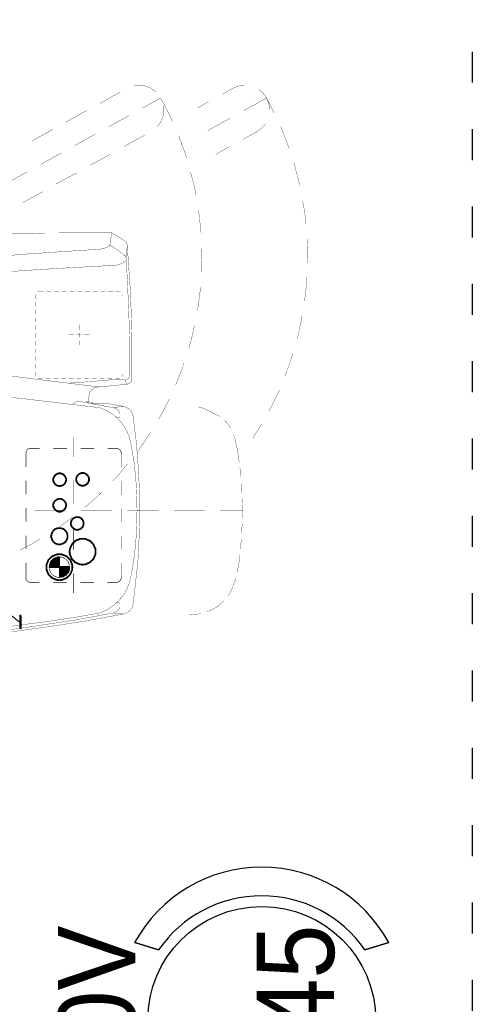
# Model space of a CAD drawing. Header units: centimetres. Extents: x 690840 to 714026, y 27673 to 40762.
# Tile 19 of 162: x 694385 to 694472, y 38283 to 38474. Entities that reach past the tile are written whole.
import ezdxf

# ---------------------------------------------------------------- set-up
doc = ezdxf.new("R2010")
doc.units = ezdxf.units.CM
doc.linetypes.add('ACAD_ISO03W100', pattern=[30, 12, -18])
doc.layers.get('0').update_dxf_attribs({"lineweight": 9})
doc.layers.add('H', color=7, linetype='Continuous')
for name, color, linetype, lineweight in [('Przekrojowa', 253, 'Continuous', 25), ('S3_meble ruchome', 253, 'Continuous', 25), ('S3_rozdzielnice', 1, 'Continuous', 5)]:
    doc.layers.add(name, color=color, linetype=linetype, lineweight=lineweight)
doc.styles.add('ARIELCE', font='arial.ttf', dxfattribs={"width": 0.9})

# ---------------------------------------------------------------- blocks, each defined once
blk = doc.blocks.new('zw$EDF5')
at = {"layer": 'H', "linetype": 'Continuous', "lineweight": 0}
for points in [[(-9.33, 87.46), (-9.69, 87.41), (-12, 87.41), (-11.93, 87.63), (-9.33, 87.63)], [(0, 81.9), (0, 81.97), (0.36, 81.9)], [(0, 81.85), (0, 81.9), (0.36, 81.9), (0.7, 81.85)], [(0, 81.69), (0, 81.85), (0.7, 81.85), (0.99, 81.69)], [(0, 81.52), (0, 81.69), (0.99, 81.69), (1.28, 81.52)], [(0, 81.28), (0, 81.52), (1.28, 81.52), (1.52, 81.28)], [(0, 80.99), (0, 81.28), (1.52, 81.28), (1.76, 80.99)], [(0, 80.65), (0, 80.99), (1.76, 80.99), (1.85, 80.65)], [(0, 80.29), (0, 80.65), (1.85, 80.65), (1.97, 80.29)], [(0, 79.95), (0, 80.29), (1.97, 80.29), (1.97, 79.95)], [(-1.95, 79.59), (-2.02, 79.95), (0, 79.95), (0, 79.59)], [(-1.9, 79.26), (-1.95, 79.59), (0, 79.59), (0, 79.26)], [(-1.71, 78.97), (-1.9, 79.26), (0, 79.26), (0, 78.97)], [(-1.54, 78.68), (-1.71, 78.97), (0, 78.97), (0, 78.68)], [(-1.25, 78.46), (-1.54, 78.68), (0, 78.68), (0, 78.46)], [(-1.03, 78.22), (-1.25, 78.46), (0, 78.46), (0, 78.22)], [(-0.67, 78.1), (-1.03, 78.22), (0, 78.22), (0, 78.1)], [(-0.34, 77.98), (-0.67, 78.1), (0, 77.98)], [(0, 77.98), (-0.67, 78.1), (0, 78.1)]]:
    blk.add_hatch(color=8, dxfattribs=at).paths.add_polyline_path(points)
at = {"color": 8, "linetype": 'ACAD_ISO03W100', "lineweight": -3, "ltscale": 0.5}
blk.add_line((129.94, 0), (-109.97, 0), dxfattribs=at)
at = {"layer": 'H', "color": 8, "lineweight": 0}
blk.add_line((58.47, 176.48), (-10.8, 87.53), dxfattribs=at)
for points, const_width in [([(-14.14, 105.64), (-13.52, 98.02), (-12.7, 90.35), (-11.67, 82.72), (-10.51, 75.17), (-9.12, 67.61)], 0.0573), ([(32.62, 86.71), (34.18, 101.31)], 0.0573), ([(58.43, 70.84), (58.02, 78.39), (57.56, 85.89), (57.03, 93.47), (56.33, 100.98)], 0.0573), ([(61.65, 72.11), (60.73, 85.97), (59.63, 99.82)], 0.0573), ([(-8.9, 69.51), (-10.22, 76.56), (-11.59, 85.56), (-12.24, 90.06), (-12.82, 94.55)], 0.0573), ([(37.64, 95.25), (36.83, 87.63)], 0.0573), ([(-10.51, 81.97), (-11.83, 91.91)], 0.0573), ([(64.66, 90.59), (64.66, 89.6), (64.7, 87.46), (64.7, 85.15), (64.78, 82.84), (64.78, 80.48), (64.82, 78.17), (64.82, 76.03), (64.82, 75.05)], 0.0573), ([(74.47, 90.13), (75.58, 88.16), (76.66, 86.18)], 0.0573), ([(-3.01, 83.88), (-3.01, 85.61), (-2.93, 85.8), (-2.93, 85.89)], 0.116), ([(-2.93, 85.89), (-2.89, 86.02)], 0.116), ([(-2.89, 86.02), (-2.77, 86.18)], 0.116), ([(-2.77, 86.18), (-2.65, 86.26), (-2.55, 86.38), (-2.43, 86.43)], 0.116), ([(-2.43, 86.43), (-2.26, 86.43), (-2.14, 86.43), (-1.97, 86.43)], 0.116), ([(-1.97, 86.43), (0.87, 86.43)], 0.116), ([(3.3, 87.63), (4.33, 85.61), (5.44, 83.71)], 0.0573), ([(3.51, 86.43), (6.11, 86.43)], 0.116), ([(8.78, 86.43), (11.43, 86.43)], 0.116), ([(14.1, 86.43), (16.74, 86.43)], 0.116), ([(19.39, 86.43), (22.23, 86.43)], 0.116), ([(22.23, 86.43), (22.35, 86.38)], 0.116), ([(22.35, 86.38), (22.51, 86.38)], 0.116), ([(22.51, 86.38), (22.63, 86.3), (22.76, 86.18), (22.85, 86.14)], 0.116), ([(22.85, 86.14), (22.92, 85.97)], 0.116), ([(22.92, 85.97), (22.97, 85.85), (23.04, 85.73)], 0.116), ([(30.89, 72.11), (32.62, 86.71)], 0.0573), ([(36.83, 87.63), (34.93, 72.4)], 0.0573), ([(72.21, 84.28), (70.67, 87.12)], 0.0573), ([(11.02, 84.81), (11.02, 78.8)], 0.0573), ([(11.02, 84.81), (11.02, 78.8)], 0.0573), ([(11.02, 84.81), (11.02, 78.8)], 0.0573), ([(23.04, 85.73), (23.04, 85.56), (23.04, 85.44), (23.04, 83.83)], 0.116), ([(36.61, 84.12), (36.54, 83.95), (36.49, 83.78), (36.49, 83.66), (36.49, 83.54), (36.49, 83.3), (36.49, 83.2)], 0.0573), ([(37.57, 84.69), (37.11, 84.57), (36.99, 84.52)], 0.0573), ([(37.86, 84.69), (37.69, 84.69), (37.57, 84.69)], 0.0573), ([(39.38, 84.69), (39.21, 84.69), (38.68, 84.69), (38.51, 84.69)], 0.0573), ([(40.87, 84.69), (40, 84.69)], 0.0573), ([(42.38, 84.69), (41.52, 84.69)], 0.0573), ([(43.87, 84.69), (43.01, 84.69)], 0.0573), ([(45.37, 84.69), (44.5, 84.69)], 0.0573), ([(46.88, 84.69), (46.01, 84.69)], 0.0573), ([(48.37, 84.69), (47.51, 84.69)], 0.0573), ([(49.89, 84.69), (49.02, 84.69)], 0.0573), ([(51.38, 84.69), (51.04, 84.69), (50.51, 84.69)], 0.0573), ([(52.53, 84.69), (52.36, 84.69), (52.2, 84.69), (52, 84.69)], 0.0573), ([(52.87, 84.57), (52.77, 84.64), (52.53, 84.69)], 0.0573), ([(53.52, 83.66), (53.4, 84.12), (53.35, 84.24)], 0.0573), ([(72.79, 83.2), (72.21, 84.28)], 0.0573), ([(82.67, 85.22), (83.83, 83.13), (84.86, 81.28)], 0.0573), ([(2.48, 79.98), (2.45, 80.51), (2.07, 81.4), (1.4, 82.1), (0.48, 82.46), (-0.02, 82.5), (-0.53, 82.46), (-1.44, 82.1), (-2.12, 81.4), (-2.5, 80.51), (-2.55, 79.98), (-2.5, 79.47), (-2.12, 78.58), (-1.44, 77.89), (-0.53, 77.5), (-0.02, 77.48), (0.48, 77.5), (1.4, 77.89), (2.07, 78.58), (2.45, 79.47), (2.48, 79.98)], 0.346), ([(0, 81.97), (0, 78.01)], 0.346), ([(0, 81.97), (0, 78.01)], 0.346), ([(36.49, 82.62), (36.49, 82.1), (36.49, 81.69)], 0.0573), ([(53.52, 83.08), (53.52, 83.2), (53.52, 83.49), (53.52, 83.59)], 0.0573), ([(53.52, 81.56), (53.52, 81.93), (53.52, 82.43)], 0.0573), ([(78.1, 83.54), (78.46, 82.96), (79.83, 80.41), (80.29, 79.62)], 0.0573), ([(-9.77, 77.02), (-10.51, 81.97)], 0.0573), ([(-3.01, 78.58), (-3.01, 81.23)], 0.116), ([(-2, 80.39), (-2.02, 79.98), (-2, 79.59)], 0.116), ([(-0.43, 81.95), (-1.15, 81.64), (-1.68, 81.11), (-2, 80.39)], 0.116), ([(0.38, 81.95), (-0.02, 81.97), (-0.43, 81.95)], 0.116), ([(0, 81.97), (0, 78.01)], 0.116), ([(1.92, 80.39), (1.64, 81.11), (1.08, 81.64), (0.38, 81.95)], 0.116), ([(1.97, 79.98), (1.92, 80.39)], 0.116), ([(4.4, 80.31), (4.38, 79.98), (4.4, 79.67)], 0.346), ([(4.64, 80.89), (4.4, 80.31)], 0.346), ([(5.08, 81.3), (4.64, 80.89)], 0.346), ([(5.65, 81.54), (5.08, 81.3)], 0.346), ([(6.3, 81.54), (5.97, 81.56), (5.65, 81.54)], 0.346), ([(6.88, 81.3), (6.3, 81.54)], 0.346), ([(7.31, 80.89), (6.88, 81.3)], 0.346), ([(7.05, 81.11), (7.51, 80.41), (9.29, 77.93)], 0.0573), ([(7.55, 80.31), (7.31, 80.89)], 0.346), ([(7.55, 79.98), (7.55, 80.31)], 0.346), ([(10.94, 80.63), (10.75, 80.19), (10.73, 79.93), (10.75, 79.67), (10.94, 79.23)], 0.346), ([(11.28, 80.96), (10.94, 80.63)], 0.346), ([(12.68, 80.96), (12.24, 81.16), (11.98, 81.18), (11.74, 81.16), (11.28, 80.96)], 0.346), ([(13.01, 80.63), (12.68, 80.96)], 0.346), ([(13.23, 79.93), (13.21, 80.19), (13.01, 80.63)], 0.346), ([(15.9, 80.63), (15.73, 80.19), (15.71, 79.93), (15.73, 79.67), (15.9, 79.23)], 0.346), ([(16.24, 80.96), (15.9, 80.63)], 0.346), ([(17.63, 80.96), (17.2, 81.16), (16.93, 81.18), (16.69, 81.16), (16.24, 80.96)], 0.346), ([(17.97, 80.63), (17.63, 80.96)], 0.346), ([(18.18, 79.93), (18.16, 80.19), (17.97, 80.63)], 0.346), ([(23.04, 81.18), (23.04, 78.51)], 0.116), ([(36.49, 81.11), (36.49, 80.36), (36.49, 80.19)], 0.0573), ([(53.52, 80.07), (53.52, 80.77), (53.52, 80.99)], 0.0573), ([(76.44, 76.61), (75.46, 78.46), (74.3, 80.6)], 0.0573), ([(1.97, 79.95), (-2.02, 79.95)], 0.116), ([(-2, 79.59), (-1.68, 78.87), (-1.15, 78.32), (-0.43, 78.03)], 0.116), ([(0.38, 78.03), (1.08, 78.32), (1.64, 78.87), (1.92, 79.59)], 0.116), ([(1.92, 79.59), (1.97, 79.98)], 0.116), ([(4.4, 79.67), (4.64, 79.09)], 0.346), ([(4.64, 79.09), (5.08, 78.65)], 0.346), ([(5.08, 78.65), (5.65, 78.41)], 0.346), ([(5.65, 78.41), (5.97, 78.39), (6.3, 78.41)], 0.346), ([(6.3, 78.41), (6.88, 78.65)], 0.346), ([(6.88, 78.65), (7.31, 79.09)], 0.346), ([(7.31, 79.09), (7.55, 79.67)], 0.346), ([(7.55, 79.67), (7.55, 79.98)], 0.346), ([(10.94, 79.23), (11.28, 78.9)], 0.346), ([(11.28, 78.9), (11.74, 78.7), (11.98, 78.68), (12.24, 78.7), (12.68, 78.9)], 0.346), ([(12.68, 78.9), (13.01, 79.23)], 0.346), ([(13.01, 79.23), (13.21, 79.67), (13.23, 79.93)], 0.346), ([(15.9, 79.23), (16.24, 78.9)], 0.346), ([(16.24, 78.9), (16.69, 78.7), (16.93, 78.68), (17.2, 78.7), (17.63, 78.9)], 0.346), ([(17.63, 78.9), (17.97, 79.23)], 0.346), ([(17.97, 79.23), (18.16, 79.67), (18.18, 79.93)], 0.346), ([(36.49, 79.62), (36.49, 78.92), (36.49, 78.68)], 0.0573), ([(53.52, 78.58), (53.52, 79.45)], 0.0573), ([(86.31, 78.68), (86.83, 77.77)], 0.0573), ([(-8.9, 72.11), (-9.77, 77.02)], 0.0573), ([(-1.2, 77.24), (-5.03, 77.24)], 0.116), ([(-0.43, 78.03), (-0.02, 78.01), (0.38, 78.03)], 0.116), ([(5.48, 75.48), (5.46, 75.98), (5.08, 76.9), (4.38, 77.57), (3.49, 77.96), (2.98, 78.01), (2.45, 77.96), (1.56, 77.57), (0.89, 76.9), (0.51, 75.98), (0.46, 75.48), (0.51, 74.97), (0.89, 74.06), (1.56, 73.39), (2.45, 73), (2.98, 72.98), (3.49, 73), (4.38, 73.39), (5.08, 74.06), (5.46, 74.97), (5.48, 75.48)], 0.346), ([(7.79, 77.24), (3.3, 77.24)], 0.116), ([(7.43, 77.21), (7.24, 76.78), (7.22, 76.51), (7.24, 76.27), (7.43, 75.82)], 0.346), ([(7.77, 77.55), (7.43, 77.21)], 0.346), ([(9.17, 77.55), (8.71, 77.74), (8.47, 77.77), (8.2, 77.74), (7.77, 77.55)], 0.346), ([(9.5, 77.21), (9.17, 77.55)], 0.346), ([(9.29, 77.93), (9.65, 77.48)], 0.0573), ([(9.69, 76.51), (9.69, 76.78), (9.5, 77.21)], 0.346), ([(9.5, 75.82), (9.69, 76.27), (9.69, 76.51)], 0.346), ([(16.79, 77.19), (12.29, 77.19)], 0.116), ([(16.31, 76.51), (15.97, 76.18)], 0.346), ([(17.7, 76.51), (17.25, 76.71), (17.01, 76.73), (16.74, 76.71), (16.31, 76.51)], 0.346), ([(18.04, 76.18), (17.7, 76.51)], 0.346), ([(25.16, 77.19), (21.31, 77.19)], 0.116), ([(30.89, 69.51), (32.21, 76.56), (31.51, 77.48)], 0.0573), ([(35.67, 78.22), (35.67, 78.1), (35.67, 77.89)], 0.0573), ([(35.67, 77.89), (35.74, 77.48)], 0.0573), ([(35.74, 77.48), (35.79, 76.95), (35.79, 76.32), (35.84, 75.62), (35.96, 74.18), (36.08, 72.69), (36.13, 71.99), (36.2, 71.42), (36.25, 70.89), (36.25, 70.5), (36.32, 70.21), (36.32, 69.92), (36.37, 69.44)], 0.0573), ([(36.49, 78.1), (36.49, 77.19)], 0.0573), ([(36.49, 76.61), (36.49, 75.79)], 0.0573), ([(45.03, 77.24), (45.03, 77.52), (45.03, 77.81), (45.03, 78.01), (45.03, 78.1)], 0.0573), ([(45.03, 76.15), (45.03, 76.61)], 0.0573), ([(53.52, 77.07), (53.52, 77.93)], 0.0573), ([(53.52, 75.58), (53.52, 76.49)], 0.0573), ([(81.73, 77.02), (82.55, 75.58)], 0.0573), ([(86.83, 77.77), (87.46, 76.56)], 0.0573), ([(87.46, 76.56), (88.16, 75.41)], 0.0573), ([(-3.01, 73.31), (-3.01, 75.91)], 0.116), ([(7.43, 75.82), (7.77, 75.48)], 0.346), ([(7.77, 75.48), (8.2, 75.31), (8.47, 75.29), (8.71, 75.31), (9.17, 75.48)], 0.346), ([(9.17, 75.48), (9.5, 75.82)], 0.346), ([(11.02, 75.79), (11.02, 69.8)], 0.0573), ([(11.02, 75.79), (11.02, 69.8)], 0.0573), ([(11.02, 75.79), (11.02, 69.8)], 0.0573), ([(11.5, 75.12), (13.16, 73.19), (14.55, 71.75)], 0.0573), ([(15.97, 76.18), (15.78, 75.74), (15.76, 75.48), (15.78, 75.24), (15.97, 74.78)], 0.346), ([(15.97, 74.78), (16.31, 74.45)], 0.346), ([(16.31, 74.45), (16.74, 74.25), (17.01, 74.25), (17.25, 74.25), (17.7, 74.45)], 0.346), ([(17.7, 74.45), (18.04, 74.78)], 0.346), ([(18.23, 75.48), (18.23, 75.74), (18.04, 76.18)], 0.346), ([(18.04, 74.78), (18.23, 75.24), (18.23, 75.48)], 0.346), ([(23.04, 75.86), (23.04, 73.19)], 0.116), ([(31.99, 74.83), (32.09, 74.76), (32.04, 74.64), (31.92, 74.42)], 0.0573), ([(32.04, 74.3), (32.09, 74.59), (32.09, 74.71)], 0.0573), ([(36.49, 75.12), (36.49, 74.25)], 0.0573), ([(43.18, 76.15), (43.06, 76.15)], 0.0573), ([(43.35, 76.15), (43.18, 76.15)], 0.0573), ([(43.92, 76.15), (43.63, 76.15), (43.35, 76.15)], 0.0573), ([(45.03, 76.15), (44.57, 76.15)], 0.0573), ([(45.03, 75.74), (45.03, 76.15)], 0.0573), ([(45.44, 76.15), (45.03, 76.15)], 0.0573), ([(45.03, 74.18), (45.03, 74.35), (45.03, 74.54), (45.03, 74.83), (45.03, 75.12)], 0.0573), ([(46.64, 76.15), (46.35, 76.15), (46.06, 76.15)], 0.0573), ([(47, 76.15), (46.81, 76.15), (46.64, 76.15)], 0.0573), ([(53.52, 74.06), (53.52, 74.76), (53.52, 75)], 0.0573), ([(64.82, 75.05), (64.9, 74.13)], 0.0573), ([(82.55, 75.58), (83.83, 73.27), (83.95, 73.03)], 0.0573), ([(88.16, 75.41), (88.49, 74.71)], 0.0573), ([(31.58, 73.03), (31.7, 73.31)], 0.0573), ([(31.63, 71.46), (31.7, 73.84)], 0.0573), ([(31.7, 73.31), (31.87, 73.56)], 0.0573), ([(31.92, 74.42), (31.75, 74.13)], 0.0573), ([(31.87, 73.56), (31.92, 73.72)], 0.0573), ([(31.92, 73.72), (31.99, 73.84)], 0.0573), ([(31.99, 73.97), (32.04, 74.3)], 0.0573), ([(31.99, 73.84), (31.99, 73.97)], 0.0573), ([(33.53, 74.18), (32.04, 74.42)], 0.0573), ([(33.53, 74.18), (33.94, 74.06)], 0.0573), ([(33.94, 74.06), (34.18, 73.89)], 0.0573), ([(34.18, 73.89), (34.35, 73.77)], 0.0573), ([(34.35, 73.77), (34.52, 73.56)], 0.0573), ([(34.52, 73.56), (34.69, 73.27)], 0.0573), ([(34.69, 73.27), (34.76, 73.15), (34.81, 73.03)], 0.0573), ([(34.81, 73.03), (34.88, 72.86), (34.88, 72.57), (34.93, 72.4)], 0.0573), ([(36.49, 73.6), (36.49, 72.74)], 0.0573), ([(53.52, 72.57), (53.52, 73.27), (53.52, 73.48)], 0.0573), ([(64.9, 74.13), (64.9, 73.31), (64.9, 72.52), (64.9, 71.87), (64.9, 71.3), (64.9, 70.84), (64.9, 70.5), (64.9, 70.26)], 0.0573), ([(78.39, 73.15), (77.93, 74.01)], 0.0573), ([(79.09, 71.87), (78.39, 73.15)], 0.0573), ([(-8.9, 72.11), (-8.32, 70.79)], 0.0573), ([(-8.32, 70.79), (-7.5, 69.56), (-6.52, 68.48), (-5.44, 67.54)], 0.0573), ([(-2.77, 68.36), (-2.89, 68.53), (-2.93, 68.7), (-3.01, 68.87), (-3.01, 70.67)], 0.116), ([(28.58, 68.48), (29.56, 69.56), (30.31, 70.79)], 0.0573), ([(30.31, 70.79), (30.89, 72.11)], 0.0573), ([(30.89, 69.51), (31.17, 67.61), (31.75, 70.96)], 0.0573), ([(31.75, 70.96), (31.63, 71.46)], 0.0573), ([(34.93, 72.4), (34.93, 71.94)], 0.0573), ([(34.93, 71.94), (34.97, 71.42)], 0.0573), ([(34.97, 71.42), (35.05, 70.79)], 0.0573), ([(35.05, 70.79), (35.22, 69.39), (35.34, 68)], 0.0573), ([(36.49, 72.11), (36.49, 71.42), (36.49, 71.25)], 0.0573), ([(53.52, 71.87), (53.52, 71.99)], 0.0573), ([(53.52, 71.08), (53.52, 71.87)], 0.0573), ([(58.43, 70.02), (58.43, 70.31), (58.43, 70.5), (58.43, 70.6), (58.43, 70.79)], 0.0573), ([(61.77, 71.37), (61.65, 72.11)], 0.0573), ([(62.23, 70.38), (62.01, 70.79), (61.77, 71.37)], 0.0573), ([(79.71, 70.72), (79.09, 71.87)], 0.0573), ([(80.07, 70.09), (79.71, 70.72)], 0.0573), ([(89.94, 72.11), (90.39, 71.25)], 0.0573), ([(90.39, 71.25), (90.87, 70.43), (91.33, 69.64), (91.67, 68.99), (92.03, 68.36), (92.13, 68.19)], 0.0573), ([(-9.12, 67.61), (-8.9, 69.51)], 0.0573), ([(-8.49, 68.7), (-8.66, 68.99), (-8.9, 69.51)], 0.0573), ([(-6.93, 68.87), (-6.93, 68.53), (-6.98, 68.36)], 0.0573), ([(16.69, 69.68), (17.49, 68.87), (19.8, 66.92), (20.04, 66.68)], 0.0573), ([(23.04, 70.6), (23.04, 68.99), (22.97, 68.82), (22.97, 68.65), (22.85, 68.48)], 0.116), ([(28.98, 68.36), (28.98, 68.53), (28.91, 68.87)], 0.0573), ([(30.89, 69.51), (30.72, 68.99), (30.55, 68.7)], 0.0573), ([(36.37, 69.44), (36.42, 68.82)], 0.0573), ([(36.42, 68.82), (36.42, 68.53), (36.42, 68.41), (36.42, 68.12)], 0.0573), ([(36.49, 70.6), (36.49, 70.26), (36.49, 69.8)], 0.0573), ([(36.49, 69.11), (36.49, 68.82), (36.49, 68.7), (36.54, 68.53), (36.54, 68.29)], 0.0573), ([(53.35, 68.12), (53.45, 68.29), (53.52, 68.48), (53.52, 68.7), (53.52, 68.99)], 0.0573), ([(53.52, 69.56), (53.52, 70.09), (53.52, 70.5)], 0.0573), ([(58.47, 69.68), (58.43, 70.02)], 0.0573), ([(58.6, 68.77), (58.55, 68.94), (58.47, 69.68)], 0.0573), ([(58.64, 68.53), (58.6, 68.77)], 0.0573), ([(60.45, 67.37), (61.53, 68.77), (62.47, 70.21)], 0.0573), ([(62.47, 70.21), (62.35, 70.26), (62.23, 70.38)], 0.0573), ([(62.47, 70.21), (64.82, 69.85)], 0.0573), ([(62.8, 66.92), (63.09, 67.13), (64.03, 68.48), (64.82, 69.85)], 0.0573), ([(64.82, 69.85), (64.9, 70.21)], 0.0573), ([(85.39, 70.43), (86.14, 69.06)], 0.0573), ([(86.14, 69.06), (87.17, 67.21), (87.58, 66.51)], 0.0573), ([(-9.12, 67.61), (-9, 67.21), (-8.83, 66.8), (-8.54, 66.46), (-8.25, 66.17), (-7.91, 65.93), (-7.5, 65.76)], 0.0573), ([(-8.03, 68.36), (-8.25, 68.53), (-8.49, 68.7)], 0.0573), ([(-7.1, 68.24), (-7.74, 68.24), (-8.03, 68.36)], 0.0573), ([(-6.98, 68.36), (-7.1, 68.24)], 0.0573), ([(-5.44, 67.54), (-4.16, 66.84), (-2.84, 66.34)], 0.0573), ([(-2.55, 68.12), (-2.65, 68.24), (-2.77, 68.36)], 0.116), ([(-2.19, 68), (-2.36, 68.07), (-2.55, 68.12)], 0.116), ([(-1.97, 67.95), (-2.19, 68)], 0.116), ([(0.75, 67.95), (-1.97, 67.95)], 0.116), ([(6.06, 67.95), (3.42, 67.95)], 0.116), ([(11.31, 67.95), (8.71, 67.95)], 0.116), ([(16.62, 67.95), (13.97, 67.95)], 0.116), ([(22.8, 68.36), (22.68, 68.19), (22.51, 68.12), (22.35, 68), (22.18, 68), (21.99, 67.95), (19.29, 67.95)], 0.116), ([(22.85, 68.48), (22.8, 68.36)], 0.116), ([(24.82, 66.34), (26.22, 66.84), (27.42, 67.54), (28.58, 68.48)], 0.0573), ([(30.31, 68.53), (30.02, 68.36), (29.73, 68.24), (29.15, 68.24), (28.98, 68.36)], 0.0573), ([(29.56, 65.76), (29.97, 65.93), (30.31, 66.17), (30.6, 66.46), (30.84, 66.8), (31.05, 67.21), (31.17, 67.61)], 0.0573), ([(30.55, 68.7), (30.31, 68.53)], 0.0573), ([(35.34, 68), (35.38, 67.37)], 0.0573), ([(35.38, 67.37), (35.46, 66.84), (35.55, 66.51), (35.74, 66.22), (36.08, 65.98)], 0.0573), ([(35.84, 67.09), (35.46, 66.84)], 0.0573), ([(36.2, 67.25), (35.84, 67.09)], 0.0573), ([(36.37, 67.71), (36.37, 67.42), (36.2, 67.25), (36.32, 66.92), (36.54, 66.63), (36.83, 66.46)], 0.0573), ([(36.42, 68.12), (36.37, 67.71)], 0.0573), ([(36.99, 67.83), (37.19, 67.71)], 0.0573), ([(37.19, 67.71), (37.4, 67.66)], 0.0573), ([(37.4, 67.66), (37.52, 67.66), (37.69, 67.66), (37.93, 67.66)], 0.0573), ([(38.51, 67.66), (38.63, 67.66), (39.14, 67.66), (39.38, 67.66)], 0.0573), ([(40, 67.66), (40.24, 67.66), (40.87, 67.66)], 0.0573), ([(41.52, 67.66), (41.61, 67.66), (42.38, 67.66)], 0.0573), ([(43.01, 67.66), (43.13, 67.66), (43.87, 67.66)], 0.0573), ([(44.5, 67.66), (44.69, 67.66)], 0.0573), ([(44.69, 67.66), (45.37, 67.66)], 0.0573), ([(46.01, 67.66), (46.88, 67.66)], 0.0573), ([(47.51, 67.66), (47.75, 67.66), (48.37, 67.66)], 0.0573), ([(49.02, 67.66), (49.19, 67.66)], 0.0573), ([(49.19, 67.66), (49.89, 67.66)], 0.0573), ([(50.51, 67.66), (50.97, 67.66), (51.38, 67.66)], 0.0573), ([(52, 67.66), (52.12, 67.66), (52.36, 67.66), (52.48, 67.66), (52.58, 67.66)], 0.0573), ([(52.58, 67.66), (52.82, 67.71)], 0.0573), ([(54.14, 66.27), (58.31, 66.56), (62.47, 66.84)], 0.0573), ([(54.27, 66.75), (59.92, 67.04)], 0.0573), ([(59.12, 67.42), (59, 67.61), (58.84, 68), (58.64, 68.53)], 0.0573), ([(59.22, 67.33), (59.12, 67.42)], 0.0573), ([(59.41, 67.13), (59.22, 67.33)], 0.0573), ([(59.51, 67.09), (59.41, 67.13)], 0.0573), ([(59.8, 67.04), (59.51, 67.09)], 0.0573), ([(59.92, 67.04), (59.8, 67.04)], 0.0573), ([(59.92, 67.04), (60.21, 67.13)], 0.0573), ([(62.47, 66.84), (59.92, 67.04)], 0.0573), ([(60.21, 67.13), (60.45, 67.37)], 0.0573), ([(62.47, 66.84), (62.8, 66.92)], 0.0573), ([(82.02, 66.63), (81.57, 67.42)], 0.0573), ([(-7.5, 65.76), (-7.1, 65.69)], 0.0573), ([(-7.1, 65.69), (0.99, 64.78)], 0.0573), ([(-2.84, 66.34), (-1.4, 66.05)], 0.0573), ([(-1.4, 66.05), (1.68, 65.52)], 0.0573), ([(1.68, 65.52), (4.79, 65.18), (7.96, 65.02), (11.09, 64.94)], 0.0573), ([(10.39, 64.44), (15.06, 64.49), (19.8, 64.73), (24.49, 65.11)], 0.0573), ([(10.97, 64.94), (14.1, 65.02)], 0.0573), ([(11.02, 66.8), (11.02, 60.78)], 0.0573), ([(11.02, 66.8), (11.02, 60.78)], 0.0573), ([(11.02, 66.8), (11.02, 60.78)], 0.0573), ([(14.1, 65.02), (17.2, 65.18)], 0.0573), ([(17.2, 65.18), (20.33, 65.52), (23.43, 66.05), (24.82, 66.34)], 0.0573), ([(24.49, 65.11), (29.15, 65.69)], 0.0573), ([(29.15, 65.69), (29.56, 65.76)], 0.0573), ([(36.08, 65.98), (36.42, 65.93)], 0.0573), ([(36.42, 65.93), (41.11, 65.93)], 0.0573), ([(36.83, 66.46), (37.19, 66.39)], 0.0573), ([(37.19, 66.39), (42.89, 66.39)], 0.0573), ([(41.11, 65.93), (45.77, 65.98)], 0.0573), ([(42.89, 66.39), (48.54, 66.51), (54.27, 66.75)], 0.0573), ([(45.77, 65.98), (49.98, 66.1), (54.14, 66.27)], 0.0573), ([(82.5, 65.76), (82.02, 66.63)], 0.0573), ([(83.59, 63.74), (83.3, 64.32), (82.89, 65.02), (82.5, 65.76)], 0.0573), ([(93.4, 65.06), (93.47, 64.49), (93.4, 63.91), (93.28, 63.33), (93.11, 62.8), (92.9, 62.3)], 0.0573), ([(93.35, 65.47), (93.4, 65.06)], 0.0573), ([(0.99, 64.78), (5.72, 64.54)], 0.0573), ([(5.72, 64.54), (10.39, 64.44)], 0.0573), ([(22.39, 64.82), (24.66, 63.29)], 0.0573), ([(24.66, 63.29), (26.1, 62.3)], 0.0573), ([(83.71, 63.5), (83.59, 63.74)], 0.0573), ([(89.02, 63.86), (89.31, 63.33), (89.65, 62.76), (89.94, 62.23), (90.23, 61.72), (90.39, 61.31), (90.63, 60.98)], 0.0573), ([(92.9, 62.3), (92.53, 61.77), (92.2, 61.31)], 0.0573), ([(28.7, 60.78), (29.9, 60.04)], 0.0573), ([(29.9, 60.04), (32.62, 58.67)], 0.0573), ([(85.78, 60.73), (85.39, 61.02)], 0.0573), ([(86.26, 60.4), (85.78, 60.73)], 0.0573), ([(87.34, 59.92), (86.76, 60.16), (86.26, 60.4)], 0.0573), ([(86.43, 58.09), (87.46, 58.55), (89.24, 59.46)], 0.0573), ([(87.87, 59.82), (87.34, 59.92)], 0.0573), ([(89.02, 59.75), (88.44, 59.75), (87.87, 59.82)], 0.0573), ([(89.53, 59.87), (89.02, 59.75)], 0.0573), ([(89.24, 59.46), (90.97, 60.4)], 0.0573), ([(90.63, 60.98), (90.75, 60.73), (90.87, 60.49), (90.92, 60.4)], 0.0573), ([(11.02, 57.8), (11.02, 51.79)], 0.0573), ([(11.02, 57.8), (11.02, 51.79)], 0.0573), ([(11.02, 57.8), (11.02, 51.79)], 0.0573), ([(35.38, 57.44), (38.34, 56.24)], 0.0573), ([(38.34, 56.24), (39.59, 55.83)], 0.0573), ([(79.38, 55.37), (80.19, 55.59), (82.02, 56.29), (83.66, 56.86)], 0.0573), ([(-9.28, 54.72), (-9.19, 53.35), (-9, 52.6)], 0.0573), ([(42.43, 54.91), (44.28, 54.39), (46.81, 53.81)], 0.0573), ([(72.16, 53.52), (72.45, 53.57)], 0.0573), ([(72.45, 53.57), (74.42, 53.98)], 0.0573), ([(74.42, 53.98), (76.32, 54.51)], 0.0573), ([(76.32, 54.51), (76.54, 54.55)], 0.0573), ([(29.61, 49.72), (30.14, 50.75), (30.64, 51.79), (30.84, 52.2)], 0.0573), ([(30.84, 52.2), (30.93, 52.65)], 0.0573), ([(30.93, 52.65), (31.05, 53.06)], 0.0573), ([(49.77, 53.28), (50.51, 53.11)], 0.0573), ([(50.51, 53.11), (53.69, 52.7), (54.22, 52.7)], 0.0573), ([(57.2, 52.48), (60.16, 52.41), (61.72, 52.41)], 0.0573), ([(64.7, 52.53), (66.39, 52.7)], 0.0573), ([(66.39, 52.7), (68.41, 52.94)], 0.0573), ([(68.41, 52.94), (69.15, 53.06)], 0.0573), ([(89.07, 53.18), (89.89, 51.67), (90.23, 51.09)], 0.0573), ([(-8.66, 51.45), (-8.42, 50.68), (-7.74, 49.48)], 0.0573), ([(29.2, 48.9), (29.61, 49.72)], 0.0573), ([(80.99, 47.99), (80, 49.72)], 0.0573), ([(84.62, 51.26), (85.97, 48.85)], 0.0573), ([(-7.74, 49.48), (-6.98, 48.56), (-6.52, 48.08)], 0.0573), ([(11.02, 48.78), (11.02, 44.52)], 0.0573), ([(11.02, 48.78), (11.02, 44.52)], 0.0573), ([(11.02, 48.78), (11.02, 44.57)], 0.0573), ([(26.96, 46.83), (27.76, 47.34), (28.46, 47.99)], 0.0573), ([(81.52, 47.05), (80.99, 47.99)], 0.0573), ([(85.97, 48.85), (86.59, 47.75), (87.05, 46.88)], 0.0573), ([(91.67, 48.44), (91.79, 48.2), (92.25, 47.46), (92.41, 47.12), (92.61, 46.88), (92.7, 46.64), (92.77, 46.54), (92.82, 46.42)], 0.0573), ([(-5.6, 47.34), (-5.15, 47), (-4.04, 46.47)], 0.0573), ([(-4.04, 46.47), (-2.43, 45.89)], 0.0573), ([(-2.43, 45.89), (-2.19, 45.85)], 0.0573), ([(22.51, 45.44), (23.79, 45.73), (24.99, 46.01)], 0.0573), ([(24.99, 46.01), (25.86, 46.3)], 0.0573), ([(92.82, 46.42), (93.23, 45.49), (93.4, 44.57), (93.4, 44.23)], 0.0573), ([(-1.03, 45.56), (-0.82, 45.49)], 0.0573), ([(-0.82, 45.49), (0.87, 45.2), (2.36, 45.03)], 0.0573), ([(3.58, 44.91), (4.28, 44.86)], 0.0573), ([(4.28, 44.86), (5.36, 44.74)], 0.0573), ([(6.59, 44.69), (7.67, 44.62), (8.37, 44.57)], 0.0573), ([(9.57, 44.57), (11.09, 44.52)], 0.0573), ([(11.09, 44.52), (13.23, 44.57)], 0.0573), ([(14.43, 44.62), (14.89, 44.62), (16.21, 44.74)], 0.0573), ([(17.44, 44.86), (18.71, 44.91)], 0.0573), ([(18.71, 44.91), (19.22, 45.03)], 0.0573), ([(20.37, 45.15), (22.51, 45.44)], 0.0573), ([(84.12, 42.31), (83.95, 42.6), (83.76, 43.01), (83.47, 43.42), (83.25, 43.95), (82.96, 44.4)], 0.0573), ([(88.57, 44.28), (88.73, 43.87), (89.19, 43.08), (89.6, 42.31), (89.94, 41.68), (90.23, 41.16), (90.51, 40.7)], 0.0573), ([(24.94, 42.55), (27.71, 40.82)], 0.0573), ([(84.45, 41.73), (84.33, 41.85), (84.28, 42.09), (84.12, 42.31)], 0.0573), ([(85.97, 40.07), (85.68, 40.29), (84.98, 40.94), (84.45, 41.73)], 0.0573), ([(92.61, 41.4), (92.41, 41.11), (91.79, 40.41), (90.97, 39.83), (90.06, 39.5)], 0.0573), ([(90.51, 40.7), (90.68, 40.36)], 0.0573), ([(90.68, 40.36), (90.87, 40.07), (90.92, 39.9)], 0.0573), ([(30.31, 39.38), (31.22, 38.85)], 0.0573), ([(31.22, 38.85), (34.35, 37.35)], 0.0573), ([(88.08, 38.39), (88.9, 38.8)], 0.0573), ([(90.06, 39.5), (89.14, 39.26), (88.78, 39.26)], 0.0573), ([(88.9, 38.8), (90.97, 39.83)], 0.0573), ([(82.5, 35.96), (84.69, 36.83)], 0.0573), ([(84.69, 36.83), (85.39, 37.11)], 0.0573), ([(37.11, 36.25), (37.93, 35.91), (41.4, 34.76)], 0.0573), ([(75.74, 33.84), (78.05, 34.47)], 0.0573), ([(78.05, 34.47), (78.34, 34.52)], 0.0573), ([(81.16, 35.46), (82.5, 35.96)], 0.0573), ([(44.28, 33.94), (44.98, 33.72), (48.66, 32.98)], 0.0573), ([(51.62, 32.5), (52.41, 32.4)], 0.0573), ([(66.56, 32.21), (68.7, 32.45), (71.01, 32.86)], 0.0573), ([(73.94, 33.43), (75.74, 33.84)], 0.0573), ([(52.41, 32.4), (54.31, 32.16), (56.12, 32.04)], 0.0573), ([(59.05, 31.92), (60.09, 31.87), (60.21, 31.87), (60.33, 31.87)], 0.0573), ([(60.33, 31.87), (60.45, 31.92)], 0.0573), ([(60.45, 31.92), (60.78, 31.92), (61.43, 31.92), (63.55, 31.99)], 0.0573)]:
    blk.add_lwpolyline(points, dxfattribs=dict(at, const_width=const_width))
for points in [[(-12, 87.41), (-11.95, 87.63), (-9.69, 87.41), (-12, 87.41)], [(-11.95, 87.63), (-9.69, 87.41), (-9.77, 87.63), (-11.95, 87.63)], [(-9.69, 87.41), (-9.77, 87.63), (-9.36, 87.46), (-9.69, 87.41)], [(-9.77, 87.63), (-9.36, 87.46), (-9.36, 87.63), (-9.77, 87.63)], [(0, 81.97), (0.34, 81.93), (0, 81.93), (0, 81.97)], [(0.34, 81.93), (0, 81.93), (0.7, 81.85), (0.34, 81.93)], [(0, 81.93), (0.7, 81.85), (0, 81.85), (0, 81.93)], [(0.7, 81.85), (0, 81.85), (0.99, 81.69), (0.7, 81.85)], [(0, 81.85), (0.99, 81.69), (0, 81.69), (0, 81.85)], [(0.99, 81.69), (0, 81.69), (1.28, 81.52), (0.99, 81.69)], [(0, 81.69), (1.28, 81.52), (0, 81.52), (0, 81.69)], [(1.28, 81.52), (0, 81.52), (1.49, 81.28), (1.28, 81.52)], [(0, 81.52), (1.49, 81.28), (0, 81.28), (0, 81.52)], [(1.49, 81.28), (0, 81.28), (1.73, 80.99), (1.49, 81.28)], [(0, 81.28), (1.73, 80.99), (0, 80.99), (0, 81.28)], [(1.73, 80.99), (0, 80.99), (1.85, 80.65), (1.73, 80.99)], [(0, 80.99), (1.85, 80.65), (0, 80.65), (0, 80.99)], [(1.85, 80.65), (0, 80.65), (1.97, 80.31), (1.85, 80.65)], [(0, 80.65), (1.97, 80.31), (0, 80.31), (0, 80.65)], [(1.97, 80.31), (0, 80.31), (1.97, 79.95), (1.97, 80.31)], [(0, 80.31), (1.97, 79.95), (0, 79.95), (0, 80.31)], [(0, 79.95), (-2.02, 79.95), (0, 79.62), (0, 79.95)], [(-2.02, 79.95), (0, 79.62), (-1.97, 79.62), (-2.02, 79.95)], [(0, 79.62), (-1.97, 79.62), (0, 79.26), (0, 79.62)], [(-1.97, 79.62), (0, 79.26), (-1.9, 79.26), (-1.97, 79.62)], [(0, 79.26), (-1.9, 79.26), (0, 78.97), (0, 79.26)], [(-1.9, 79.26), (0, 78.97), (-1.73, 78.97), (-1.9, 79.26)], [(0, 78.97), (-1.73, 78.97), (0, 78.68), (0, 78.97)], [(-1.73, 78.97), (0, 78.68), (-1.56, 78.68), (-1.73, 78.97)], [(0, 78.68), (-1.56, 78.68), (0, 78.46), (0, 78.68)], [(-1.56, 78.68), (0, 78.46), (-1.28, 78.46), (-1.56, 78.68)], [(0, 78.46), (-1.28, 78.46), (0, 78.22), (0, 78.46)], [(-1.28, 78.46), (0, 78.22), (-1.03, 78.22), (-1.28, 78.46)], [(0, 78.22), (-1.03, 78.22), (0, 78.1), (0, 78.22)], [(-1.03, 78.22), (0, 78.1), (-0.7, 78.1), (-1.03, 78.22)], [(0, 78.01), (-0.34, 78.01), (0, 78.01), (-0.34, 78.01), (-0.7, 78.1), (0, 78.01)], [(-0.7, 78.1), (0, 78.1), (0, 78.01), (-0.7, 78.1)]]:
    blk.add_lwpolyline(points, dxfattribs=at)
blk = doc.blocks.new('zw$FED1')
at = {"layer": 'S3_meble ruchome', "lineweight": -3, "ltscale": 1.6}
for p, q in [((-246.2, 150.5), (-199.8, 136.5)), ((-199.8, 136.5), (-246.2, 150.5)), ((246.1, 150.5), (199.8, 136.5)), ((199.8, 136.5), (246.2, 150.5))]:
    blk.add_line(p, q, dxfattribs=at)
blk.add_circle((0, 0), 220.7, dxfattribs=at)
for centre, radius, start, end in [((0, 16.8), 280.2, 28.5131, 151.4909), ((0, -1.4), 242.8, 34.6025, 145.4022)]:
    blk.add_arc(centre, radius, start, end, dxfattribs=at)

msp = doc.modelspace()

# ---------------------------------------------------------------- block references
at = {"layer": 'Przekrojowa', "color": 8, "lineweight": -3, "ltscale": 1.6, "rotation": 90.00000000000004}
msp.add_blockref('zw$EDF5', (694472.25, 38367.84), dxfattribs=at)
at = {"layer": 'S3_meble ruchome', "color": 8, "lineweight": -3, "ltscale": 1.6, "xscale": 0.1, "yscale": 0.1, "zscale": 0.1, "rotation": 360}
msp.add_blockref('zw$FED1', (694431.47, 38279.94), dxfattribs=at)

# ---------------------------------------------------------------- texts
at = {"layer": 'S3_rozdzielnice', "char_height": 15, "width": 1448.1259, "attachment_point": 1, "rotation": 89.981, "style": 'ARIELCE'}
for s, insert in [('{\\fArial|b0|i0|c238|p34;\\C7;2x230V}', (694391.98, 38234.34)), ('{\\fArial|b0|i0|c238|p34;\\C7;2xRJ45}', (694430.46, 38234.56))]:
    msp.add_mtext(s, dxfattribs=dict(at, insert=insert))

doc.saveas('drawing.dxf')
